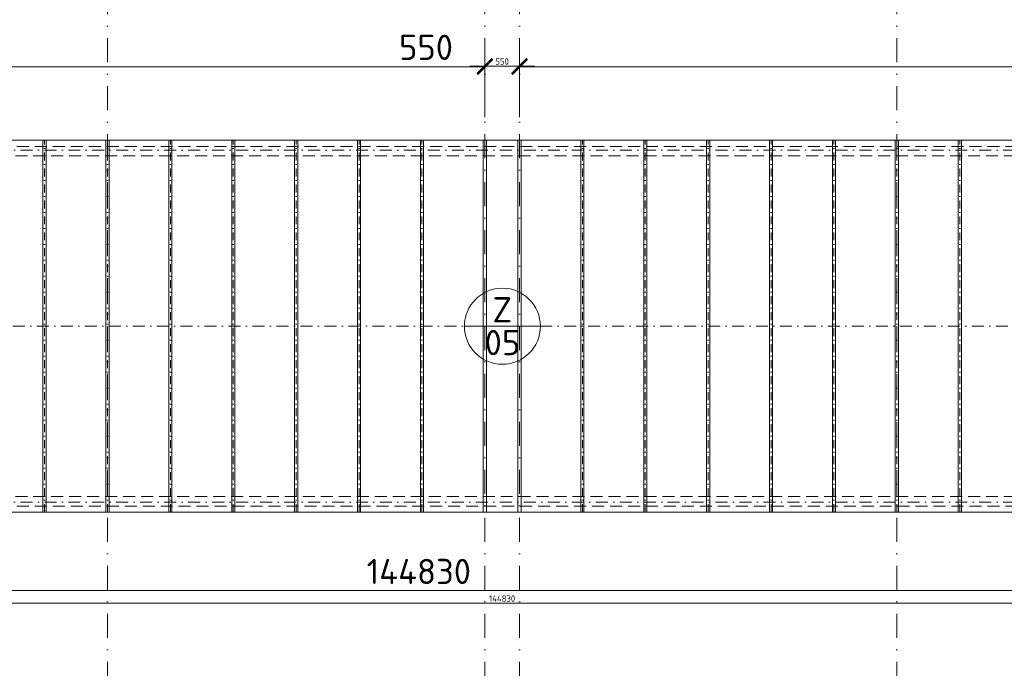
# Model space of a CAD drawing. Header units: millimetres. Extents: x -916886 to 3713765, y -2985421 to 1675785.
# Tile 133 of 256: x 70605 to 86257, y 180867 to 191169. Entities that reach past the tile are written whole.
import ezdxf
from ezdxf.enums import TextEntityAlignment as Align

# ---------------------------------------------------------------- set-up
doc = ezdxf.new("R2010")
doc.units = ezdxf.units.MM
for name, pattern in [('CENTERX2', [101.6, 63.5, -12.7, 12.7, -12.7]), ('DASHDOT', [25.4, 12.7, -6.35, 0, -6.35]), ('ČÁRKOVANÁ', [19.05, 12.7, -6.35])]:
    doc.linetypes.add(name, pattern=pattern)
doc.layers.get('Defpoints').update_dxf_attribs({"color": 8})
for name, color, linetype, lineweight in [('A99_N_kce-pohl', 1, 'Continuous', 9), ('A99_N_koty-200', 5, 'Continuous', 5), ('A99_N_koty-200 @ 200', 5, 'Continuous', 5), ('A99_N_koty-200 @ 50 (2)', 5, 'Continuous', 5), ('A99_N_znaceni 200', 5, 'Continuous', 5), ('A99_S_osy', 1, 'CENTERX2', 5)]:
    doc.layers.add(name, color=color, linetype=linetype, lineweight=lineweight)
doc.styles.add('A99_kota', font='isocpeur.ttf', dxfattribs={"height": 2})
doc.styles.add('A99_popis', font='isocpeur.ttf')
doc.dimstyles.new('A99_kota_200 new', dxfattribs={"dimscale": 200, "dimtxt": 2, "dimasz": 1.2, "dimexe": 0.5, "dimexo": 1.5, "dimgap": 0.5, "dimtad": 1, "dimdec": 0, "dimzin": 3, "dimdsep": 46, "dimtxsty": 'A99_kota', "dimblk": 'ARCHTICK', "dimcen": 2.5, "dimazin": 2, "dimtfac": 0.75, "dimtdec": 0, "dimtix": 1, "dimtmove": 2, "dimatfit": 0, "dimfxl": 0, "dimtolj": 1, "dimtzin": 0, "dimlwd": 5, "dimlwe": 5, "dimarcsym": 0})

# ---------------------------------------------------------------- blocks, each defined once
blk = doc.blocks.new('_ArchTick')
at = {"color": 0, "linetype": 'ByBlock', "const_width": 0.15}
blk.add_lwpolyline([(-0.5, -0.5), (0.5, 0.5)], dxfattribs=at)
blk = doc.blocks.new('*D3029')
at = {"layer": 'A99_N_koty-200', "color": 0, "linetype": 'Continuous', "lineweight": 5, "transparency": 16777216}
for p, q in [((78000, 189630), (78000, 190530)), ((78550, 189630), (78550, 190530)), ((78000, 190430), (77760, 190430)), ((78000, 190430), (78550, 190430)), ((78550, 190430), (78790, 190430))]:
    blk.add_line(p, q, dxfattribs=at)
at = {"layer": 'Defpoints', "color": 0, "linetype": 'Continuous', "lineweight": 0, "transparency": 16777216}
for p in [(78550, 190430), (78000, 189255), (78550, 189255)]:
    blk.add_point(p, dxfattribs=at)
at = {"layer": 'A99_N_koty-200', "color": 0, "linetype": 'Continuous', "lineweight": 5, "transparency": 16777216, "xscale": 240, "yscale": 240, "zscale": 240}
blk.add_blockref('_ArchTick', (78000, 190430), dxfattribs=at)
at = {"layer": 'A99_N_koty-200', "color": 0, "linetype": 'Continuous', "lineweight": 5, "transparency": 16777216, "xscale": 240, "yscale": 240, "zscale": 240, "rotation": 180}
blk.add_blockref('_ArchTick', (78550, 190430), dxfattribs=at)
at = {"layer": 'A99_N_koty-200', "color": 0, "linetype": 'Continuous', "transparency": 16777216, "insert": (77065, 190730), "char_height": 400, "attachment_point": 5, "style": 'A99_kota'}
blk.add_mtext('\\A1;550', dxfattribs=at)
blk = doc.blocks.new('*D3030')
at = {"layer": 'A99_N_koty-200', "color": 0, "linetype": 'Continuous', "lineweight": 5, "transparency": 16777216}
for p, q in [((78000, 190230), (78000, 190455)), ((78000, 190430), (78550, 190430)), ((78550, 190230), (78550, 190455))]:
    blk.add_line(p, q, dxfattribs=at)
at = {"layer": 'Defpoints', "color": 0, "linetype": 'Continuous', "lineweight": 0, "transparency": 16777216}
for p in [(78550, 190430), (78000, 189255), (78550, 189255)]:
    blk.add_point(p, dxfattribs=at)
at = {"layer": 'A99_N_koty-200', "color": 0, "linetype": 'Continuous', "lineweight": 5, "transparency": 16777216, "xscale": 60, "yscale": 60, "zscale": 60, "rotation": 180}
blk.add_blockref('_ArchTick', (78000, 190430), dxfattribs=at)
at = {"layer": 'A99_N_koty-200', "color": 0, "linetype": 'Continuous', "lineweight": 5, "transparency": 16777216, "xscale": 60, "yscale": 60, "zscale": 60}
blk.add_blockref('_ArchTick', (78550, 190430), dxfattribs=at)
at = {"layer": 'A99_N_koty-200', "color": 0, "linetype": 'Continuous', "transparency": 16777216, "insert": (78275, 190505), "char_height": 100, "attachment_point": 5, "style": 'A99_kota'}
blk.add_mtext('\\A1;550', dxfattribs=at)
blk = doc.blocks.new('*D3113')
at = {"layer": 'A99_N_koty-200', "color": 0, "linetype": 'Continuous', "lineweight": 5, "transparency": 16777216}
for p, q in [((5860, 182105), (5860, 182205)), ((150690, 182105), (150690, 182205)), ((5860, 182105), (150690, 182105))]:
    blk.add_line(p, q, dxfattribs=at)
at = {"layer": 'Defpoints', "color": 0, "linetype": 'Continuous', "lineweight": 0, "transparency": 16777216}
for p in [(150690, 182105), (150690, 182095), (5860, 181900)]:
    blk.add_point(p, dxfattribs=at)
at = {"layer": 'A99_N_koty-200', "color": 0, "linetype": 'Continuous', "lineweight": 5, "transparency": 16777216, "xscale": 240, "yscale": 240, "zscale": 240, "rotation": 180}
blk.add_blockref('_ArchTick', (5860, 182105), dxfattribs=at)
at = {"layer": 'A99_N_koty-200', "color": 0, "linetype": 'Continuous', "lineweight": 5, "transparency": 16777216, "xscale": 240, "yscale": 240, "zscale": 240}
blk.add_blockref('_ArchTick', (150690, 182105), dxfattribs=at)
at = {"layer": 'A99_N_koty-200', "color": 0, "linetype": 'Continuous', "transparency": 16777216, "insert": (76950, 182405), "char_height": 400, "attachment_point": 5, "style": 'A99_kota'}
blk.add_mtext('\\A1;144830', dxfattribs=at)
blk = doc.blocks.new('*D3114')
at = {"layer": 'A99_N_koty-200', "color": 0, "linetype": 'Continuous', "lineweight": 5, "transparency": 16777216}
for p, q in [((5860, 181900), (5860, 181925)), ((5860, 181900), (150690, 181900)), ((150690, 182020), (150690, 181875))]:
    blk.add_line(p, q, dxfattribs=at)
at = {"layer": 'Defpoints', "color": 0, "linetype": 'Continuous', "lineweight": 0, "transparency": 16777216}
for p in [(150690, 182095), (5860, 181900), (150690, 181900)]:
    blk.add_point(p, dxfattribs=at)
at = {"layer": 'A99_N_koty-200', "color": 0, "linetype": 'Continuous', "lineweight": 5, "transparency": 16777216, "xscale": 60, "yscale": 60, "zscale": 60, "rotation": 180}
blk.add_blockref('_ArchTick', (5860, 181900), dxfattribs=at)
at = {"layer": 'A99_N_koty-200', "color": 0, "linetype": 'Continuous', "lineweight": 5, "transparency": 16777216, "xscale": 60, "yscale": 60, "zscale": 60}
blk.add_blockref('_ArchTick', (150690, 181900), dxfattribs=at)
at = {"layer": 'A99_N_koty-200', "color": 0, "linetype": 'Continuous', "transparency": 16777216, "insert": (78275, 181975), "char_height": 100, "attachment_point": 5, "style": 'A99_kota'}
blk.add_mtext('\\A1;144830', dxfattribs=at)
blk = doc.blocks.new('*D4113')
at = {"layer": 'A99_N_koty-200', "color": 0, "linetype": 'Continuous', "lineweight": 5, "transparency": 16777216}
for p, q in [((11960, 189620.5), (11960, 190520.5)), ((78000, 189620.5), (78000, 190520.5)), ((11960, 190420.5), (78000, 190420.5))]:
    blk.add_line(p, q, dxfattribs=at)
at = {"layer": 'Defpoints', "color": 0, "linetype": 'Continuous', "lineweight": 0, "transparency": 16777216}
for p in [(78000, 190420.5), (11960, 189245.5), (78000, 189245.5)]:
    blk.add_point(p, dxfattribs=at)
at = {"layer": 'A99_N_koty-200', "color": 0, "linetype": 'Continuous', "lineweight": 5, "transparency": 16777216, "xscale": 240, "yscale": 240, "zscale": 240, "rotation": 180}
blk.add_blockref('_ArchTick', (11960, 190420.5), dxfattribs=at)
at = {"layer": 'A99_N_koty-200', "color": 0, "linetype": 'Continuous', "lineweight": 5, "transparency": 16777216, "xscale": 240, "yscale": 240, "zscale": 240}
blk.add_blockref('_ArchTick', (78000, 190420.5), dxfattribs=at)
at = {"layer": 'A99_N_koty-200', "color": 0, "linetype": 'Continuous', "transparency": 16777216, "insert": (44980, 190720.5), "char_height": 400, "attachment_point": 5, "style": 'A99_kota'}
blk.add_mtext('\\A1;66040', dxfattribs=at)
blk = doc.blocks.new('*D4114')
at = {"layer": 'A99_N_koty-200', "color": 0, "linetype": 'Continuous', "lineweight": 5, "transparency": 16777216}
for p, q in [((11960, 190220.5), (11960, 190445.5)), ((11960, 190420.5), (78000, 190420.5)), ((78000, 190220.5), (78000, 190445.5))]:
    blk.add_line(p, q, dxfattribs=at)
at = {"layer": 'Defpoints', "color": 0, "linetype": 'Continuous', "lineweight": 0, "transparency": 16777216}
for p in [(78000, 190420.5), (11960, 189245.5), (78000, 189245.5)]:
    blk.add_point(p, dxfattribs=at)
at = {"layer": 'A99_N_koty-200', "color": 0, "linetype": 'Continuous', "lineweight": 5, "transparency": 16777216, "xscale": 60, "yscale": 60, "zscale": 60, "rotation": 180}
blk.add_blockref('_ArchTick', (11960, 190420.5), dxfattribs=at)
at = {"layer": 'A99_N_koty-200', "color": 0, "linetype": 'Continuous', "lineweight": 5, "transparency": 16777216, "xscale": 60, "yscale": 60, "zscale": 60}
blk.add_blockref('_ArchTick', (78000, 190420.5), dxfattribs=at)
at = {"layer": 'A99_N_koty-200', "color": 0, "linetype": 'Continuous', "transparency": 16777216, "insert": (44980, 190495.5), "char_height": 100, "attachment_point": 5, "style": 'A99_kota'}
blk.add_mtext('\\A1;66040', dxfattribs=at)
blk = doc.blocks.new('*D4116')
at = {"layer": 'A99_N_koty-200', "color": 0, "linetype": 'Continuous', "lineweight": 5, "transparency": 16777216}
for p, q in [((78550, 189620.5), (78550, 190520.5)), ((144590, 189620.5), (144590, 190520.5)), ((144590, 190420.5), (78550, 190420.5))]:
    blk.add_line(p, q, dxfattribs=at)
at = {"layer": 'Defpoints', "color": 0, "linetype": 'Continuous', "lineweight": 0, "transparency": 16777216}
for p in [(78550, 190420.5), (78550, 189245.5), (144590, 189245.5)]:
    blk.add_point(p, dxfattribs=at)
at = {"layer": 'A99_N_koty-200', "color": 0, "linetype": 'Continuous', "lineweight": 5, "transparency": 16777216, "xscale": 240, "yscale": 240, "zscale": 240, "rotation": 180}
blk.add_blockref('_ArchTick', (78550, 190420.5), dxfattribs=at)
at = {"layer": 'A99_N_koty-200', "color": 0, "linetype": 'Continuous', "lineweight": 5, "transparency": 16777216, "xscale": 240, "yscale": 240, "zscale": 240}
blk.add_blockref('_ArchTick', (144590, 190420.5), dxfattribs=at)
at = {"layer": 'A99_N_koty-200', "color": 0, "linetype": 'Continuous', "transparency": 16777216, "insert": (111570, 190720.5), "char_height": 400, "attachment_point": 5, "style": 'A99_kota'}
blk.add_mtext('\\A1;66040', dxfattribs=at)
blk = doc.blocks.new('*D4117')
at = {"layer": 'A99_N_koty-200', "color": 0, "linetype": 'Continuous', "lineweight": 5, "transparency": 16777216}
for p, q in [((78550, 190220.5), (78550, 190445.5)), ((144590, 190420.5), (78550, 190420.5)), ((144590, 190220.5), (144590, 190445.5))]:
    blk.add_line(p, q, dxfattribs=at)
at = {"layer": 'Defpoints', "color": 0, "linetype": 'Continuous', "lineweight": 0, "transparency": 16777216}
for p in [(78550, 190420.5), (78550, 189245.5), (144590, 189245.5)]:
    blk.add_point(p, dxfattribs=at)
at = {"layer": 'A99_N_koty-200', "color": 0, "linetype": 'Continuous', "lineweight": 5, "transparency": 16777216, "xscale": 60, "yscale": 60, "zscale": 60, "rotation": 180}
blk.add_blockref('_ArchTick', (78550, 190420.5), dxfattribs=at)
at = {"layer": 'A99_N_koty-200', "color": 0, "linetype": 'Continuous', "lineweight": 5, "transparency": 16777216, "xscale": 60, "yscale": 60, "zscale": 60}
blk.add_blockref('_ArchTick', (144590, 190420.5), dxfattribs=at)
at = {"layer": 'A99_N_koty-200', "color": 0, "linetype": 'Continuous', "transparency": 16777216, "insert": (111570, 190495.5), "char_height": 100, "attachment_point": 5, "style": 'A99_kota'}
blk.add_mtext('\\A1;66040', dxfattribs=at)
blk = doc.blocks.new('*U20')
at = {"color": 0, "linetype": 'ByBlock'}
blk.add_line((-3.02, 0), (3.02, 0), dxfattribs=at)
blk.add_circle((0, 0), 3.02, dxfattribs=at)
at = {"color": 0, "linetype": 'ByBlock', "style": 'A99_popis'}
for tag, p in [('KATEGORIE', (0, 1.31)), ('PRVEK', (0, -1.298))]:
    blk.add_attdef(tag, text='', height=2, dxfattribs=at).set_placement(p, align=Align.MIDDLE_CENTER)
blk = doc.blocks.new('*U4732')
at = {"layer": 'A99_N_koty-200 @ 200', "linetype": 'Continuous'}
dim = blk.add_linear_dim(base=(78550, 190430), p1=(78000, 189255), p2=(78550, 189255), dimstyle='A99_kota_200 new', override={"dimscale": 200, "dimtix": 1, "dimtofl": 1, "dimtmove": 2, "dimatfit": 0}, dxfattribs=at)
dim.commit()
dim.dimension.update_dxf_attribs({"geometry": '*D3029', "text_midpoint": (77065, 190730), "dimtype": 128})
at = {"layer": 'A99_N_koty-200 @ 50 (2)', "linetype": 'Continuous'}
dim = blk.add_linear_dim(base=(78550, 190430), p1=(78000, 189255), p2=(78550, 189255), dimstyle='A99_kota_200 new', override={"dimscale": 50, "dimtix": 1, "dimtofl": 1, "dimtmove": 2, "dimatfit": 0}, dxfattribs=at)
dim.commit()
dim.dimension.update_dxf_attribs({"geometry": '*D3030', "text_midpoint": (78275, 190505)})
blk = doc.blocks.new('*U4760')
at = {"layer": 'A99_N_koty-200 @ 200', "linetype": 'Continuous'}
dim = blk.add_linear_dim(base=(150690, 182105), p1=(5860, 181900), p2=(150690, 182095), dimstyle='A99_kota_200 new', override={"dimscale": 200, "dimtix": 1, "dimtofl": 1, "dimtmove": 2, "dimatfit": 0}, dxfattribs=at)
dim.commit()
dim.dimension.update_dxf_attribs({"geometry": '*D3113', "text_midpoint": (76950, 182405), "dimtype": 128})
at = {"layer": 'A99_N_koty-200 @ 50 (2)', "linetype": 'Continuous'}
dim = blk.add_linear_dim(base=(150690, 181900), p1=(5860, 181900), p2=(150690, 182095), dimstyle='A99_kota_200 new', override={"dimscale": 50, "dimtix": 1, "dimtofl": 1, "dimtmove": 2, "dimatfit": 0}, dxfattribs=at)
dim.commit()
dim.dimension.update_dxf_attribs({"geometry": '*D3114', "text_midpoint": (78275, 181975)})
blk = doc.blocks.new('*U5078')
at = {"layer": 'A99_N_koty-200 @ 200', "linetype": 'Continuous'}
dim = blk.add_linear_dim(base=(78000, 190420.5), p1=(11960, 189245.5), p2=(78000, 189245.5), dimstyle='A99_kota_200 new', override={"dimscale": 200, "dimtix": 1, "dimtofl": 1, "dimtmove": 2, "dimatfit": 0}, dxfattribs=at)
dim.commit()
dim.dimension.update_dxf_attribs({"geometry": '*D4113', "text_midpoint": (44980, 190720.5)})
at = {"layer": 'A99_N_koty-200 @ 50 (2)', "linetype": 'Continuous'}
dim = blk.add_linear_dim(base=(78000, 190420.5), p1=(11960, 189245.5), p2=(78000, 189245.5), dimstyle='A99_kota_200 new', override={"dimscale": 50, "dimtix": 1, "dimtofl": 1, "dimtmove": 2, "dimatfit": 0}, dxfattribs=at)
dim.commit()
dim.dimension.update_dxf_attribs({"geometry": '*D4114', "text_midpoint": (44980, 190495.5)})
blk = doc.blocks.new('*U5079')
at = {"layer": 'A99_N_koty-200 @ 200', "linetype": 'Continuous'}
dim = blk.add_linear_dim(base=(78550, 190420.5), p1=(144590, 189245.5), p2=(78550, 189245.5), angle=180, dimstyle='A99_kota_200 new', override={"dimscale": 200, "dimtix": 1, "dimtofl": 1, "dimtmove": 2, "dimatfit": 0}, dxfattribs=at)
dim.commit()
dim.dimension.update_dxf_attribs({"geometry": '*D4116', "text_midpoint": (111570, 190720.5)})
at = {"layer": 'A99_N_koty-200 @ 50 (2)', "linetype": 'Continuous'}
dim = blk.add_linear_dim(base=(78550, 190420.5), p1=(144590, 189245.5), p2=(78550, 189245.5), angle=180, dimstyle='A99_kota_200 new', override={"dimscale": 50, "dimtix": 1, "dimtofl": 1, "dimtmove": 2, "dimatfit": 0}, dxfattribs=at)
dim.commit()
dim.dimension.update_dxf_attribs({"geometry": '*D4117', "text_midpoint": (111570, 190495.5)})

msp = doc.modelspace()

# ---------------------------------------------------------------- linework, layer by layer
at = {"layer": 'A99_N_kce-pohl', "linetype": 'Continuous', "lineweight": 9}
for p, q in [((70975, 183345), (70975, 189255)), ((71025, 183345), (71025, 189255)), ((71975, 183345), (71975, 189255)), ((72025, 183345), (72025, 189255)), ((72975, 183345), (72975, 189255)), ((73025, 183345), (73025, 189255)), ((73975, 183345), (73975, 189255)), ((74025, 183345), (74025, 189255)), ((74975, 183345), (74975, 189255)), ((75025, 183345), (75025, 189255)), ((75975, 183345), (75975, 189255)), ((76025, 183345), (76025, 189255)), ((76975, 183345), (76975, 189255)), ((77025, 183345), (77025, 189255)), ((77975, 183345), (77975, 189255)), ((78025, 183345), (78025, 189255)), ((78525, 183345), (78525, 189255)), ((78575, 183345), (78575, 189255)), ((79525, 183345), (79525, 189255)), ((79575, 183345), (79575, 189255)), ((80525, 183345), (80525, 189255)), ((80575, 183345), (80575, 189255)), ((81525, 183345), (81525, 189255)), ((81575, 183345), (81575, 189255)), ((82525, 183345), (82525, 189255)), ((82575, 183345), (82575, 189255)), ((83525, 183345), (83525, 189255)), ((83575, 183345), (83575, 189255)), ((84525, 183345), (84525, 189255)), ((84575, 183345), (84575, 189255)), ((85525, 183345), (85525, 189255)), ((85575, 183345), (85575, 189255))]:
    msp.add_line(p, q, dxfattribs=at)
msp.add_lwpolyline([(11930, 189255), (144620, 189255), (144620, 183345), (11930, 183345)], close=True, dxfattribs=at)
at = {"layer": 'A99_N_kce-pohl', "linetype": 'ČÁRKOVANÁ', "lineweight": 9, "ltscale": 15}
for points in [[(144760, 189155), (11790, 189155)], [(144450, 189005.3), (12100, 189005.3)], [(144450, 183594.7), (12100, 183594.7)], [(144760, 183445), (11790, 183445)]]:
    msp.add_lwpolyline(points, dxfattribs=at)
at = {"layer": 'A99_N_kce-pohl', "linetype": 'Continuous', "lineweight": 9}
for points in [[(70975, 186675), (70975, 186495)], [(71025, 186675), (71025, 186495)], [(71975, 186675), (71975, 186495)], [(72025, 186675), (72025, 186495)], [(72975, 186675), (72975, 186495)], [(73025, 186675), (73025, 186495)], [(73975, 186675), (73975, 186495)], [(74025, 186675), (74025, 186495)], [(74975, 186675), (74975, 186495)], [(75025, 186675), (75025, 186495)], [(75975, 186675), (75975, 186495)], [(76025, 186675), (76025, 186495)], [(76975, 186675), (76975, 186495)], [(77025, 186675), (77025, 186495)], [(77975, 186675), (77975, 186495)], [(78025, 186675), (78025, 186495)], [(78525, 186675), (78525, 186495)], [(78575, 186675), (78575, 186495)], [(79525, 186675), (79525, 186495)], [(79575, 186675), (79575, 186495)], [(80525, 186675), (80525, 186495)], [(80575, 186675), (80575, 186495)], [(81525, 186675), (81525, 186495)], [(81575, 186675), (81575, 186495)], [(82525, 186675), (82525, 186495)], [(82575, 186675), (82575, 186495)], [(83525, 186675), (83525, 186495)], [(83575, 186675), (83575, 186495)], [(84525, 186675), (84525, 186495)], [(84575, 186675), (84575, 186495)], [(85525, 186675), (85525, 186495)], [(85575, 186675), (85575, 186495)]]:
    msp.add_lwpolyline(points, dxfattribs=at)
at = {"layer": 'A99_S_osy', "linetype": 'DASHDOT', "lineweight": 5, "ltscale": 10}
for p, q in [((71000, 183345), (71000, 189255)), ((72000, 183345), (72000, 189255)), ((73000, 183345), (73000, 189255)), ((74000, 183345), (74000, 189255)), ((75000, 183345), (75000, 189255)), ((76000, 183345), (76000, 189255)), ((77000, 183345), (77000, 189255)), ((79550, 183345), (79550, 189255)), ((80550, 183345), (80550, 189255)), ((81550, 183345), (81550, 189255)), ((82550, 183345), (82550, 189255)), ((83550, 183345), (83550, 189255)), ((84550, 183345), (84550, 189255)), ((85550, 183345), (85550, 189255))]:
    msp.add_line(p, q, dxfattribs=at)
at = {"layer": 'A99_S_osy', "linetype": 'DASHDOT', "lineweight": 5, "ltscale": 30}
for points in [[(72000, 264800), (72000, 176462.5)], [(78000, 264800), (78000, 146890)], [(78550, 264800), (78550, 146890)], [(84550, 264800), (84550, 176462.5)]]:
    msp.add_lwpolyline(points, dxfattribs=at)
at = {"layer": 'A99_S_osy', "linetype": 'DASHDOT', "lineweight": 5, "ltscale": 15}
for points in [[(144740, 189095), (11865, 189095)], [(144620, 186300), (11930, 186300)], [(144740, 183505), (11865, 183505)]]:
    msp.add_lwpolyline(points, dxfattribs=at)

# ---------------------------------------------------------------- block references
at = {"layer": 'A99_N_koty-200', "color": 4, "linetype": 'Continuous', "lineweight": 0}
for name in ['*U5078', '*U4732', '*U5079', '*U4760']:
    msp.add_blockref(name, (0, 0), dxfattribs=at)
at = {"layer": 'A99_N_znaceni 200', "xscale": 200, "yscale": 200, "zscale": 200}
msp.add_blockref('*U20', (78278.5, 186300), dxfattribs=at).add_auto_attribs({'KATEGORIE': 'Z', 'PRVEK': '05'})

doc.saveas('drawing.dxf')
